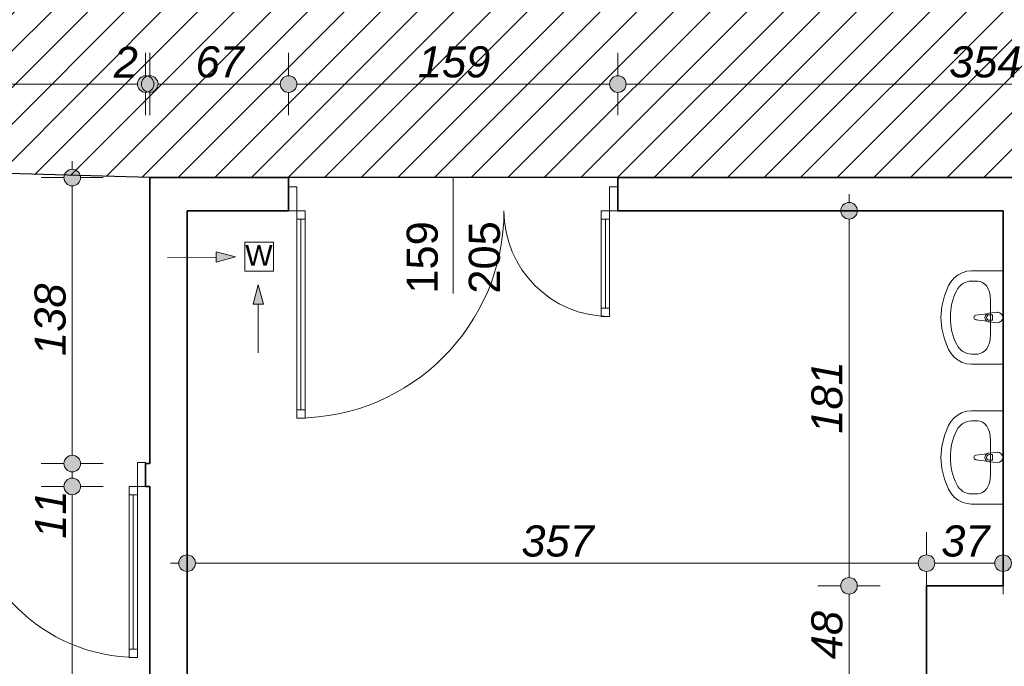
# Model space of a CAD drawing. Header units: millimetres. Extents: x -50073 to 84772, y -78870 to -35317.
# Tile 32 of 125: x 9117 to 13870, y -66629 to -63509. Entities that reach past the tile are written whole.
import ezdxf

# ---------------------------------------------------------------- set-up
doc = ezdxf.new("R2010")
doc.units = ezdxf.units.MM
doc.header["$MEASUREMENT"] = 0
for name, color, linetype, lineweight in [('Drzwi ArchiCAD_Nr_pióra__1', 7, 'Continuous', 0), ('Instalacje - Went_Klim_Nr_pióra__42', 150, 'Continuous', 13), ('Konstrukcja - Ściany zew_Nr_pióra__6', 7, 'Continuous', 35), ('Wnetrze - Sanitariaty_Nr_pióra__22', 8, 'Continuous', 13), ('Wymiarowanie - Ogólne_Nr_pióra__82', 114, 'Continuous', 13), ('Znaczniki drzwi ArchiCADa_Nr_pióra__1', 7, 'Continuous', 0), ('Znaczniki drzwi ArchiCADa_Nr_pióra__7', 7, 'Continuous', 70)]:
    doc.layers.add(name, color=color, linetype=linetype, lineweight=lineweight)
doc.layers.add('Wymiarowanie - Ogólne', color=7, linetype='Continuous')
doc.styles.add('GENERATED_STYLE_1', font='txt')
doc.styles.add('GENERATED_STYLE_3', font='txt')
doc.dimstyles.new('GENERATED_STYLE__1', dxfattribs={"dimtxt": 150, "dimasz": 152, "dimexe": 0.18, "dimexo": 0, "dimgap": 0.09, "dimtad": 1, "dimlfac": 0.1, "dimzin": 0, "dimdsep": 46, "dimtxsty": 'GENERATED_STYLE_3', "dimblk": 'ARROWHEAD_11', "dimblk1": 'ARROWHEAD_11', "dimblk2": 'ARROWHEAD_11', "dimcen": 0.09, "dimclrd": 114, "dimclre": 114, "dimclrt": 114, "dimazin": 0, "dimtfac": 1, "dimtdec": 4, "dimtmove": 0, "dimatfit": 3, "dimfxl": 1, "dimtolj": 1, "dimtzin": 0, "dimarcsym": 0})
doc.dimstyles.new('GENERATED_STYLE__2', dxfattribs={"dimtxt": 150, "dimasz": 152, "dimexe": 0.18, "dimexo": 0, "dimgap": 0.09, "dimtad": 1, "dimtih": 1, "dimtoh": 1, "dimlfac": 0.1, "dimzin": 0, "dimdsep": 46, "dimtxsty": 'GENERATED_STYLE_3', "dimblk": 'ARROWHEAD_11', "dimblk1": 'ARROWHEAD_11', "dimblk2": 'ARROWHEAD_11', "dimcen": 0.09, "dimclrd": 114, "dimclre": 114, "dimclrt": 114, "dimazin": 0, "dimtfac": 1, "dimtdec": 4, "dimtmove": 0, "dimatfit": 3, "dimfxl": 1, "dimtolj": 1, "dimtzin": 0, "dimarcsym": 0})

# ---------------------------------------------------------------- blocks, each defined once
blk = doc.blocks.new('*D539')
at = {"layer": 'Wymiarowanie - Ogólne_Nr_pióra__82', "linetype": 'Continuous'}
for points in [[(8014.6, -63819.2), (8011.6, -63803.9), (8002.9, -63790.9), (7989.9, -63782.2), (7974.6, -63779.2), (7959.3, -63782.2), (7946.3, -63790.9), (7937.6, -63803.9), (7934.6, -63819.2), (7937.6, -63834.5), (7946.3, -63847.5), (7959.3, -63856.1), (7974.6, -63859.2), (7989.9, -63856.1), (8002.9, -63847.5), (8011.6, -63834.5)], [(8034.6, -63819.2), (8031.6, -63803.9), (8022.9, -63790.9), (8009.9, -63782.2), (7994.6, -63779.2), (7979.3, -63782.2), (7966.3, -63790.9), (7957.6, -63803.9), (7954.6, -63819.2), (7957.6, -63834.5), (7966.3, -63847.5), (7979.3, -63856.1), (7994.6, -63859.2), (8009.9, -63856.1), (8022.9, -63847.5), (8031.6, -63834.5)], [(9764.6, -63819.2), (9761.6, -63803.9), (9752.9, -63790.9), (9739.9, -63782.2), (9724.6, -63779.2), (9709.3, -63782.2), (9696.3, -63790.9), (9687.6, -63803.9), (9684.6, -63819.2), (9687.6, -63834.5), (9696.3, -63847.5), (9709.3, -63856.1), (9724.6, -63859.2), (9739.9, -63856.1), (9752.9, -63847.5), (9761.6, -63834.5)], [(9784.6, -63819.2), (9781.6, -63803.9), (9772.9, -63790.9), (9759.9, -63782.2), (9744.6, -63779.2), (9729.3, -63782.2), (9716.3, -63790.9), (9707.6, -63803.9), (9704.6, -63819.2), (9707.6, -63834.5), (9716.3, -63847.5), (9729.3, -63856.1), (9744.6, -63859.2), (9759.9, -63856.1), (9772.9, -63847.5), (9781.6, -63834.5)]]:
    blk.add_hatch(color=256, dxfattribs=at).paths.add_polyline_path(points)
for p, q in [((7994.6, -63779.2), (7994.6, -63669.2)), ((9724.6, -63779.2), (9724.6, -63669.2)), ((8034.6, -63819.2), (9684.6, -63819.2)), ((7994.6, -63969.2), (7994.6, -63859.2)), ((9724.6, -63969.2), (9724.6, -63859.2))]:
    blk.add_line(p, q, dxfattribs=at)
for centre in [(7994.6, -63819.2), (9724.6, -63819.2)]:
    blk.add_circle(centre, 40, dxfattribs=at)
at = {"layer": 'Wymiarowanie - Ogólne_Nr_pióra__82', "char_height": 150, "attachment_point": 7, "style": 'GENERATED_STYLE_3'}
for s, insert in [('\\A1;{\\fArial|b0|i1|c238|p38;173}', (8631.9, -63789.2)), ('\\A1;{\\fArial|b0|i1|c238|p38;2}', (9570.8, -63789.2))]:
    blk.add_mtext(s, dxfattribs=dict(at, insert=insert))
blk = doc.blocks.new('ARROWHEAD_11')
at = {"color": 0, "linetype": 'Continuous', "lineweight": 0}
blk.add_line((0, 0), (-1, 0), dxfattribs=at)
at = {"color": 0, "linetype": 'Continuous', "lineweight": 0, "const_width": 0.25, "flags": 128}
blk.add_lwpolyline([(-0.125, 0, 1), (0.125, 0, 1)], format="xyb", close=True, dxfattribs=at)
blk = doc.blocks.new('*D540')
at = {"layer": 'Wymiarowanie - Ogólne_Nr_pióra__82', "linetype": 'Continuous'}
for points in [[(9764.6, -63819.2), (9761.6, -63803.9), (9752.9, -63790.9), (9739.9, -63782.2), (9724.6, -63779.2), (9709.3, -63782.2), (9696.3, -63790.9), (9687.6, -63803.9), (9684.6, -63819.2), (9687.6, -63834.5), (9696.3, -63847.5), (9709.3, -63856.1), (9724.6, -63859.2), (9739.9, -63856.1), (9752.9, -63847.5), (9761.6, -63834.5)], [(9784.6, -63819.2), (9781.6, -63803.9), (9772.9, -63790.9), (9759.9, -63782.2), (9744.6, -63779.2), (9729.3, -63782.2), (9716.3, -63790.9), (9707.6, -63803.9), (9704.6, -63819.2), (9707.6, -63834.5), (9716.3, -63847.5), (9729.3, -63856.1), (9744.6, -63859.2), (9759.9, -63856.1), (9772.9, -63847.5), (9781.6, -63834.5)]]:
    blk.add_hatch(color=256, dxfattribs=at).paths.add_polyline_path(points)
for p, q in [((9724.6, -63779.2), (9724.6, -63669.2)), ((9744.6, -63779.2), (9744.6, -63669.2)), ((9724.6, -63819.2), (9724.6, -63819.2)), ((9724.6, -63969.2), (9724.6, -63859.2)), ((9744.6, -63969.2), (9744.6, -63859.2))]:
    blk.add_line(p, q, dxfattribs=at)
for centre in [(9724.6, -63819.2), (9744.6, -63819.2)]:
    blk.add_circle(centre, 40, dxfattribs=at)
blk = doc.blocks.new('*D541')
at = {"layer": 'Wymiarowanie - Ogólne_Nr_pióra__82', "linetype": 'Continuous'}
for points in [[(9764.6, -63819.2), (9761.6, -63803.9), (9752.9, -63790.9), (9739.9, -63782.2), (9724.6, -63779.2), (9709.3, -63782.2), (9696.3, -63790.9), (9687.6, -63803.9), (9684.6, -63819.2), (9687.6, -63834.5), (9696.3, -63847.5), (9709.3, -63856.1), (9724.6, -63859.2), (9739.9, -63856.1), (9752.9, -63847.5), (9761.6, -63834.5)], [(9784.6, -63819.2), (9781.6, -63803.9), (9772.9, -63790.9), (9759.9, -63782.2), (9744.6, -63779.2), (9729.3, -63782.2), (9716.3, -63790.9), (9707.6, -63803.9), (9704.6, -63819.2), (9707.6, -63834.5), (9716.3, -63847.5), (9729.3, -63856.1), (9744.6, -63859.2), (9759.9, -63856.1), (9772.9, -63847.5), (9781.6, -63834.5)], [(10454.6, -63819.2), (10451.6, -63803.9), (10442.9, -63790.9), (10429.9, -63782.2), (10414.6, -63779.2), (10399.3, -63782.2), (10386.3, -63790.9), (10377.6, -63803.9), (10374.6, -63819.2), (10377.6, -63834.5), (10386.3, -63847.5), (10399.3, -63856.1), (10414.6, -63859.2), (10429.9, -63856.1), (10442.9, -63847.5), (10451.6, -63834.5)]]:
    blk.add_hatch(color=256, dxfattribs=at).paths.add_polyline_path(points)
for p, q in [((9744.6, -63779.2), (9744.6, -63669.2)), ((10414.6, -63779.2), (10414.6, -63669.2)), ((9784.6, -63819.2), (10374.6, -63819.2)), ((9744.6, -63969.2), (9744.6, -63859.2)), ((10414.6, -63969.2), (10414.6, -63859.2))]:
    blk.add_line(p, q, dxfattribs=at)
for centre in [(9744.6, -63819.2), (10414.6, -63819.2)]:
    blk.add_circle(centre, 40, dxfattribs=at)
at = {"layer": 'Wymiarowanie - Ogólne_Nr_pióra__82', "insert": (9965.8, -63789.2), "char_height": 150, "attachment_point": 7, "style": 'GENERATED_STYLE_3'}
blk.add_mtext('\\A1;{\\fArial|b0|i1|c238|p38;67}', dxfattribs=at)
blk = doc.blocks.new('*D542')
at = {"layer": 'Wymiarowanie - Ogólne_Nr_pióra__82', "linetype": 'Continuous'}
for points in [[(10454.6, -63819.2), (10451.6, -63803.9), (10442.9, -63790.9), (10429.9, -63782.2), (10414.6, -63779.2), (10399.3, -63782.2), (10386.3, -63790.9), (10377.6, -63803.9), (10374.6, -63819.2), (10377.6, -63834.5), (10386.3, -63847.5), (10399.3, -63856.1), (10414.6, -63859.2), (10429.9, -63856.1), (10442.9, -63847.5), (10451.6, -63834.5)], [(12044.6, -63819.2), (12041.6, -63803.9), (12032.9, -63790.9), (12019.9, -63782.2), (12004.6, -63779.2), (11989.3, -63782.2), (11976.3, -63790.9), (11967.6, -63803.9), (11964.6, -63819.2), (11967.6, -63834.5), (11976.3, -63847.5), (11989.3, -63856.1), (12004.6, -63859.2), (12019.9, -63856.1), (12032.9, -63847.5), (12041.6, -63834.5)]]:
    blk.add_hatch(color=256, dxfattribs=at).paths.add_polyline_path(points)
for p, q in [((10414.6, -63779.2), (10414.6, -63669.2)), ((12004.6, -63779.2), (12004.6, -63669.2)), ((10454.6, -63819.2), (11964.6, -63819.2)), ((10414.6, -63969.2), (10414.6, -63859.2)), ((12004.6, -63969.2), (12004.6, -63859.2))]:
    blk.add_line(p, q, dxfattribs=at)
for centre in [(10414.6, -63819.2), (12004.6, -63819.2)]:
    blk.add_circle(centre, 40, dxfattribs=at)
at = {"layer": 'Wymiarowanie - Ogólne_Nr_pióra__82', "insert": (11038.9, -63789.2), "char_height": 150, "attachment_point": 7, "style": 'GENERATED_STYLE_3'}
blk.add_mtext('\\A1;{\\fArial|b0|i1|c238|p38;159}', dxfattribs=at)
blk = doc.blocks.new('*D543')
at = {"layer": 'Wymiarowanie - Ogólne_Nr_pióra__82', "linetype": 'Continuous'}
for points in [[(12044.6, -63819.2), (12041.6, -63803.9), (12032.9, -63790.9), (12019.9, -63782.2), (12004.6, -63779.2), (11989.3, -63782.2), (11976.3, -63790.9), (11967.6, -63803.9), (11964.6, -63819.2), (11967.6, -63834.5), (11976.3, -63847.5), (11989.3, -63856.1), (12004.6, -63859.2), (12019.9, -63856.1), (12032.9, -63847.5), (12041.6, -63834.5)], [(15584.6, -63819.2), (15581.6, -63803.9), (15572.9, -63790.9), (15559.9, -63782.2), (15544.6, -63779.2), (15529.3, -63782.2), (15516.3, -63790.9), (15507.6, -63803.9), (15504.6, -63819.2), (15507.6, -63834.5), (15516.3, -63847.5), (15529.3, -63856.1), (15544.6, -63859.2), (15559.9, -63856.1), (15572.9, -63847.5), (15581.6, -63834.5)]]:
    blk.add_hatch(color=256, dxfattribs=at).paths.add_polyline_path(points)
for p, q in [((12004.6, -63779.2), (12004.6, -63669.2)), ((15544.6, -63779.2), (15544.6, -63669.2)), ((12044.6, -63819.2), (15504.6, -63819.2)), ((12004.6, -63969.2), (12004.6, -63859.2)), ((15544.6, -63969.2), (15544.6, -63859.2))]:
    blk.add_line(p, q, dxfattribs=at)
for centre in [(12004.6, -63819.2), (15544.6, -63819.2)]:
    blk.add_circle(centre, 40, dxfattribs=at)
at = {"layer": 'Wymiarowanie - Ogólne_Nr_pióra__82', "insert": (13603.9, -63789.2), "char_height": 150, "attachment_point": 7, "style": 'GENERATED_STYLE_3'}
blk.add_mtext('\\A1;{\\fArial|b0|i1|c238|p38;354}', dxfattribs=at)
blk = doc.blocks.new('*D574')
at = {"layer": 'Wymiarowanie - Ogólne_Nr_pióra__82', "linetype": 'Continuous'}
for points in [[(9410.2, -65760.6), (9407.1, -65745.3), (9398.5, -65732.4), (9385.5, -65723.7), (9370.2, -65720.6), (9354.9, -65723.7), (9341.9, -65732.4), (9333.2, -65745.3), (9330.2, -65760.6), (9333.2, -65775.9), (9341.9, -65788.9), (9354.9, -65797.6), (9370.2, -65800.6), (9385.5, -65797.6), (9398.5, -65788.9), (9407.1, -65775.9)], [(9410.2, -69270.6), (9407.1, -69255.3), (9398.5, -69242.4), (9385.5, -69233.7), (9370.2, -69230.6), (9354.9, -69233.7), (9341.9, -69242.4), (9333.2, -69255.3), (9330.2, -69270.6), (9333.2, -69285.9), (9341.9, -69298.9), (9354.9, -69307.6), (9370.2, -69310.6), (9385.5, -69307.6), (9398.5, -69298.9), (9407.1, -69285.9)]]:
    blk.add_hatch(color=256, dxfattribs=at).paths.add_polyline_path(points)
for p, q in [((9330.2, -65760.6), (9220.2, -65760.6)), ((9520.2, -65760.6), (9410.2, -65760.6)), ((9370.2, -69230.6), (9370.2, -65800.6)), ((9330.2, -69270.6), (9220.2, -69270.6)), ((9520.2, -69270.6), (9410.2, -69270.6))]:
    blk.add_line(p, q, dxfattribs=at)
for centre in [(9370.2, -65760.6), (9370.2, -69270.6)]:
    blk.add_circle(centre, 40, dxfattribs=at)
at = {"layer": 'Wymiarowanie - Ogólne_Nr_pióra__82', "char_height": 150, "attachment_point": 7, "rotation": 90, "style": 'GENERATED_STYLE_3'}
for s, insert in [('\\A1;{\\fArial|b0|i1|c238|p38;11}', (9340.2, -66013.2)), ('\\A1;{\\fArial|b0|i1|c238|p38;351}', (9340.2, -67792.7))]:
    blk.add_mtext(s, dxfattribs=dict(at, insert=insert))
blk = doc.blocks.new('*D575')
at = {"layer": 'Wymiarowanie - Ogólne_Nr_pióra__82', "linetype": 'Continuous'}
for points in [[(9410.2, -65650.6), (9407.1, -65635.3), (9398.5, -65622.4), (9385.5, -65613.7), (9370.2, -65610.6), (9354.9, -65613.7), (9341.9, -65622.4), (9333.2, -65635.3), (9330.2, -65650.6), (9333.2, -65665.9), (9341.9, -65678.9), (9354.9, -65687.6), (9370.2, -65690.6), (9385.5, -65687.6), (9398.5, -65678.9), (9407.1, -65665.9)], [(9410.2, -65760.6), (9407.1, -65745.3), (9398.5, -65732.4), (9385.5, -65723.7), (9370.2, -65720.6), (9354.9, -65723.7), (9341.9, -65732.4), (9333.2, -65745.3), (9330.2, -65760.6), (9333.2, -65775.9), (9341.9, -65788.9), (9354.9, -65797.6), (9370.2, -65800.6), (9385.5, -65797.6), (9398.5, -65788.9), (9407.1, -65775.9)]]:
    blk.add_hatch(color=256, dxfattribs=at).paths.add_polyline_path(points)
for p, q in [((9330.2, -65650.6), (9220.2, -65650.6)), ((9520.2, -65650.6), (9410.2, -65650.6)), ((9370.2, -65720.6), (9370.2, -65690.6)), ((9330.2, -65760.6), (9220.2, -65760.6)), ((9520.2, -65760.6), (9410.2, -65760.6))]:
    blk.add_line(p, q, dxfattribs=at)
for centre in [(9370.2, -65650.6), (9370.2, -65760.6)]:
    blk.add_circle(centre, 40, dxfattribs=at)
blk = doc.blocks.new('*D576')
at = {"layer": 'Wymiarowanie - Ogólne_Nr_pióra__82', "linetype": 'Continuous'}
for points in [[(9410.2, -64270.6), (9407.1, -64255.3), (9398.5, -64242.4), (9385.5, -64233.7), (9370.2, -64230.6), (9354.9, -64233.7), (9341.9, -64242.4), (9333.2, -64255.3), (9330.2, -64270.6), (9333.2, -64285.9), (9341.9, -64298.9), (9354.9, -64307.6), (9370.2, -64310.6), (9385.5, -64307.6), (9398.5, -64298.9), (9407.1, -64285.9)], [(9410.2, -65650.6), (9407.1, -65635.3), (9398.5, -65622.4), (9385.5, -65613.7), (9370.2, -65610.6), (9354.9, -65613.7), (9341.9, -65622.4), (9333.2, -65635.3), (9330.2, -65650.6), (9333.2, -65665.9), (9341.9, -65678.9), (9354.9, -65687.6), (9370.2, -65690.6), (9385.5, -65687.6), (9398.5, -65678.9), (9407.1, -65665.9)]]:
    blk.add_hatch(color=256, dxfattribs=at).paths.add_polyline_path(points)
for p, q in [((9370.2, -64230.6), (9370.2, -64190.6)), ((9330.2, -64270.6), (9220.2, -64270.6)), ((9520.2, -64270.6), (9410.2, -64270.6)), ((9370.2, -65610.6), (9370.2, -64310.6)), ((9330.2, -65650.6), (9220.2, -65650.6)), ((9520.2, -65650.6), (9410.2, -65650.6))]:
    blk.add_line(p, q, dxfattribs=at)
for centre in [(9370.2, -64270.6), (9370.2, -65650.6)]:
    blk.add_circle(centre, 40, dxfattribs=at)
at = {"layer": 'Wymiarowanie - Ogólne_Nr_pióra__82', "insert": (9340.2, -65131.4), "char_height": 150, "attachment_point": 7, "rotation": 90, "style": 'GENERATED_STYLE_3'}
blk.add_mtext('\\A1;{\\fArial|b0|i1|c238|p38;138}', dxfattribs=at)
blk = doc.blocks.new('*D644')
at = {"layer": 'Wymiarowanie - Ogólne_Nr_pióra__82', "linetype": 'Continuous'}
for points in [[(13160.7, -66240.6), (13157.7, -66225.3), (13149, -66212.4), (13136, -66203.7), (13120.7, -66200.6), (13105.4, -66203.7), (13092.5, -66212.4), (13083.8, -66225.3), (13080.7, -66240.6), (13083.8, -66255.9), (13092.5, -66268.9), (13105.4, -66277.6), (13120.7, -66280.6), (13136, -66277.6), (13149, -66268.9), (13157.7, -66255.9)], [(13160.7, -66720.6), (13157.7, -66705.3), (13149, -66692.4), (13136, -66683.7), (13120.7, -66680.6), (13105.4, -66683.7), (13092.5, -66692.4), (13083.8, -66705.3), (13080.7, -66720.6), (13083.8, -66735.9), (13092.5, -66748.9), (13105.4, -66757.6), (13120.7, -66760.6), (13136, -66757.6), (13149, -66748.9), (13157.7, -66735.9)]]:
    blk.add_hatch(color=256, dxfattribs=at).paths.add_polyline_path(points)
for p, q in [((13080.7, -66240.6), (12970.7, -66240.6)), ((13270.7, -66240.6), (13160.7, -66240.6)), ((13120.7, -66680.6), (13120.7, -66280.6)), ((13080.7, -66720.6), (12970.7, -66720.6)), ((13270.7, -66720.6), (13160.7, -66720.6))]:
    blk.add_line(p, q, dxfattribs=at)
for centre in [(13120.7, -66240.6), (13120.7, -66720.6)]:
    blk.add_circle(centre, 40, dxfattribs=at)
at = {"layer": 'Wymiarowanie - Ogólne_Nr_pióra__82', "insert": (13090.7, -66594.5), "char_height": 150, "attachment_point": 7, "rotation": 90, "style": 'GENERATED_STYLE_3'}
blk.add_mtext('\\A1;{\\fArial|b0|i1|c238|p38;48}', dxfattribs=at)
blk = doc.blocks.new('*D645')
at = {"layer": 'Wymiarowanie - Ogólne_Nr_pióra__82', "linetype": 'Continuous'}
for points in [[(13160.7, -64430.6), (13157.7, -64415.3), (13149, -64402.4), (13136, -64393.7), (13120.7, -64390.6), (13105.4, -64393.7), (13092.5, -64402.4), (13083.8, -64415.3), (13080.7, -64430.6), (13083.8, -64445.9), (13092.5, -64458.9), (13105.4, -64467.6), (13120.7, -64470.6), (13136, -64467.6), (13149, -64458.9), (13157.7, -64445.9)], [(13160.7, -66240.6), (13157.7, -66225.3), (13149, -66212.4), (13136, -66203.7), (13120.7, -66200.6), (13105.4, -66203.7), (13092.5, -66212.4), (13083.8, -66225.3), (13080.7, -66240.6), (13083.8, -66255.9), (13092.5, -66268.9), (13105.4, -66277.6), (13120.7, -66280.6), (13136, -66277.6), (13149, -66268.9), (13157.7, -66255.9)]]:
    blk.add_hatch(color=256, dxfattribs=at).paths.add_polyline_path(points)
for p, q in [((13120.7, -64390.6), (13120.7, -64350.6)), ((13080.7, -64430.6), (12970.7, -64430.6)), ((13270.7, -64430.6), (13160.7, -64430.6)), ((13120.7, -66200.6), (13120.7, -64470.6)), ((13080.7, -66240.6), (12970.7, -66240.6)), ((13270.7, -66240.6), (13160.7, -66240.6))]:
    blk.add_line(p, q, dxfattribs=at)
for centre in [(13120.7, -64430.6), (13120.7, -66240.6)]:
    blk.add_circle(centre, 40, dxfattribs=at)
at = {"layer": 'Wymiarowanie - Ogólne_Nr_pióra__82', "insert": (13090.7, -65506.4), "char_height": 150, "attachment_point": 7, "rotation": 90, "style": 'GENERATED_STYLE_3'}
blk.add_mtext('\\A1;{\\fArial|b0|i1|c238|p38;181}', dxfattribs=at)
blk = doc.blocks.new('*D646')
at = {"layer": 'Wymiarowanie - Ogólne_Nr_pióra__82', "linetype": 'Continuous'}
for points in [[(9964.6, -66131.2), (9961.6, -66115.9), (9952.9, -66103), (9939.9, -66094.3), (9924.6, -66091.2), (9909.3, -66094.3), (9896.3, -66103), (9887.6, -66115.9), (9884.6, -66131.2), (9887.6, -66146.5), (9896.3, -66159.5), (9909.3, -66168.2), (9924.6, -66171.2), (9939.9, -66168.2), (9952.9, -66159.5), (9961.6, -66146.5)], [(13534.6, -66131.2), (13531.6, -66115.9), (13522.9, -66103), (13509.9, -66094.3), (13494.6, -66091.2), (13479.3, -66094.3), (13466.3, -66103), (13457.6, -66115.9), (13454.6, -66131.2), (13457.6, -66146.5), (13466.3, -66159.5), (13479.3, -66168.2), (13494.6, -66171.2), (13509.9, -66168.2), (13522.9, -66159.5), (13531.6, -66146.5)]]:
    blk.add_hatch(color=256, dxfattribs=at).paths.add_polyline_path(points)
for p, q in [((9924.6, -66091.2), (9924.6, -65981.2)), ((13494.6, -66091.2), (13494.6, -65981.2)), ((9844.6, -66131.2), (9884.6, -66131.2)), ((9924.6, -66281.2), (9924.6, -66171.2)), ((9964.6, -66131.2), (13454.6, -66131.2)), ((13494.6, -66281.2), (13494.6, -66171.2))]:
    blk.add_line(p, q, dxfattribs=at)
for centre in [(9924.6, -66131.2), (13494.6, -66131.2)]:
    blk.add_circle(centre, 40, dxfattribs=at)
at = {"layer": 'Wymiarowanie - Ogólne_Nr_pióra__82', "insert": (11538.9, -66101.2), "char_height": 150, "attachment_point": 7, "style": 'GENERATED_STYLE_3'}
blk.add_mtext('\\A1;{\\fArial|b0|i1|c238|p38;357}', dxfattribs=at)
blk = doc.blocks.new('*D647')
at = {"layer": 'Wymiarowanie - Ogólne_Nr_pióra__82', "linetype": 'Continuous'}
for points in [[(13534.6, -66131.2), (13531.6, -66115.9), (13522.9, -66103), (13509.9, -66094.3), (13494.6, -66091.2), (13479.3, -66094.3), (13466.3, -66103), (13457.6, -66115.9), (13454.6, -66131.2), (13457.6, -66146.5), (13466.3, -66159.5), (13479.3, -66168.2), (13494.6, -66171.2), (13509.9, -66168.2), (13522.9, -66159.5), (13531.6, -66146.5)], [(13904.6, -66131.2), (13901.6, -66115.9), (13892.9, -66103), (13879.9, -66094.3), (13864.6, -66091.2), (13849.3, -66094.3), (13836.3, -66103), (13827.6, -66115.9), (13824.6, -66131.2), (13827.6, -66146.5), (13836.3, -66159.5), (13849.3, -66168.2), (13864.6, -66171.2), (13879.9, -66168.2), (13892.9, -66159.5), (13901.6, -66146.5)]]:
    blk.add_hatch(color=256, dxfattribs=at).paths.add_polyline_path(points)
for p, q in [((13494.6, -66091.2), (13494.6, -65981.2)), ((13864.6, -66091.2), (13864.6, -65981.2)), ((13494.6, -66281.2), (13494.6, -66171.2)), ((13534.6, -66131.2), (13824.6, -66131.2)), ((13864.6, -66281.2), (13864.6, -66171.2))]:
    blk.add_line(p, q, dxfattribs=at)
for centre in [(13494.6, -66131.2), (13864.6, -66131.2)]:
    blk.add_circle(centre, 40, dxfattribs=at)
at = {"layer": 'Wymiarowanie - Ogólne_Nr_pióra__82', "insert": (13565.8, -66101.2), "char_height": 150, "attachment_point": 7, "style": 'GENERATED_STYLE_3'}
blk.add_mtext('\\A1;{\\fArial|b0|i1|c238|p38;37}', dxfattribs=at)
blk = doc.blocks.new('*D648')
at = {"layer": 'Wymiarowanie - Ogólne_Nr_pióra__82', "linetype": 'Continuous'}
for points in [[(13904.6, -66131.2), (13901.6, -66115.9), (13892.9, -66103), (13879.9, -66094.3), (13864.6, -66091.2), (13849.3, -66094.3), (13836.3, -66103), (13827.6, -66115.9), (13824.6, -66131.2), (13827.6, -66146.5), (13836.3, -66159.5), (13849.3, -66168.2), (13864.6, -66171.2), (13879.9, -66168.2), (13892.9, -66159.5), (13901.6, -66146.5)], [(14084.6, -66131.2), (14081.6, -66115.9), (14072.9, -66103), (14059.9, -66094.3), (14044.6, -66091.2), (14029.3, -66094.3), (14016.3, -66103), (14007.6, -66115.9), (14004.6, -66131.2), (14007.6, -66146.5), (14016.3, -66159.5), (14029.3, -66168.2), (14044.6, -66171.2), (14059.9, -66168.2), (14072.9, -66159.5), (14081.6, -66146.5)]]:
    blk.add_hatch(color=256, dxfattribs=at).paths.add_polyline_path(points)
for p, q in [((13864.6, -66091.2), (13864.6, -65981.2)), ((14044.6, -66091.2), (14044.6, -65981.2)), ((13864.6, -66281.2), (13864.6, -66171.2)), ((13904.6, -66131.2), (14004.6, -66131.2)), ((14044.6, -66281.2), (14044.6, -66171.2))]:
    blk.add_line(p, q, dxfattribs=at)
for centre in [(13864.6, -66131.2), (14044.6, -66131.2)]:
    blk.add_circle(centre, 40, dxfattribs=at)

msp = doc.modelspace()

# ---------------------------------------------------------------- hatches: boundary and pattern name
h = msp.add_hatch()
h.set_pattern_fill('ANSI31', color=6, scale=1000)
h.set_pattern_definition([(45, (-50072.86, -74020.64), (-88.38835, 88.38835), [])])
h.paths.add_polyline_path([(2644.596, -62100.641), (7974.596, -62100.641), (7974.596, -64220.641), (9744.596, -64270.641), (21114.596, -64270.641), (21114.596, -74020.641), (27274.596, -74020.641), (27274.596, -71940.641), (25294.596, -71940.641), (24264.596, -71000.641), (24264.596, -63210.678), (23794.596, -63210.678), (23794.596, -61870.678), (26194.596, -61870.678), (26194.596, -56680.641), (24594.623, -56680.641), (24594.623, -58720.641), (22604.596, -58720.641), (22604.596, -56680.641), (19225.623, -56680.641), (19225.623, -58710.678), (17495.623, -58710.678), (11774.623, -58710.678), (11774.623, -56680.641), (8425.623, -56655.641), (8425.623, -58710.678), (4584.623, -58710.678), (4584.623, -56660.641), (2644.596, -56660.641)])
h.paths.add_polyline_path([(15447.036, -61501.268), (13419.007, -61501.268), (13419.007, -61271.05), (15447.036, -61271.05)], flags=24)
h = msp.add_hatch()
h.set_pattern_fill('ANSI31', color=5, scale=250)
h.set_pattern_definition([(45, (5604.596, -69870.678), (-22.097087, 22.097087), [])])
h.paths.add_polyline_path([(25564.596, -62180.678, -0.41421356), (25664.596, -62080.678), (26264.596, -62080.678, -0.41421356), (26364.596, -62180.678), (26364.596, -62780.678, -0.41421356), (26264.596, -62880.678), (25664.596, -62880.678, -0.41421356), (25564.596, -62780.678)])
h.paths.add_polyline_path([(26214.596, -62205.678, 1), (26264.596, -62205.678, 1)], flags=16)
h.paths.add_polyline_path([(27054.596, -56830.641, -0.41421356), (27154.596, -56730.641), (27754.596, -56730.641, -0.41421356), (27854.596, -56830.641), (27854.596, -57430.641, -0.41421356), (27754.596, -57530.641), (27154.596, -57530.641, -0.41421356), (27054.596, -57430.641)])
h.paths.add_polyline_path([(27704.596, -56855.641, 1), (27754.596, -56855.641, 1)], flags=16)
h.paths.add_polyline_path([(23594.623, -57810.641, -0.41421356), (23694.623, -57710.641), (24294.623, -57710.641, -0.41421356), (24394.623, -57810.641), (24394.623, -58410.641, -0.41421356), (24294.623, -58510.641), (23694.623, -58510.641, -0.41421356), (23594.623, -58410.641)])
h.paths.add_polyline_path([(24244.623, -58385.641, 1), (24294.623, -58385.641, 1)], flags=16)
h.paths.add_polyline_path([(17350.623, -58410.678), (17350.623, -57810.678, -0.41421356), (17450.623, -57710.678), (18050.623, -57710.678, -0.41421356), (18150.623, -57810.678), (18150.623, -58410.678, -0.41421356), (18050.623, -58510.678), (17610.673, -58510.678), (17610.673, -58302.351, 2.41421356), (17585.673, -58277.351, 0.41421356), (17610.673, -58302.351), (17610.673, -58510.678), (17450.623, -58510.678, -0.41421356)])
h.paths.add_polyline_path([(17450.623, -58385.678, 1), (17500.623, -58385.678, 1)], flags=16)
h.paths.add_polyline_path([(13845.623, -57820.678), (13845.623, -58420.678, 0.40815319), (13943.549, -58520.656), (13943.549, -58395.678), (13943.549, -58257.419, -2.41421356), (13968.549, -58232.419, -0.41421356), (13943.549, -58257.419), (13943.549, -58395.678), (13943.549, -58520.656, 0.00518396), (13945.623, -58520.678), (14545.623, -58520.678, 0.41421356), (14645.623, -58420.678), (14645.623, -57820.678, 0.41421356), (14545.623, -57720.678), (13945.623, -57720.678, 0.41421356)])
h.paths.add_polyline_path([(13945.623, -58395.678, 1), (13995.623, -58395.678, 1)], flags=16)
h.paths.add_polyline_path([(12785.623, -58400.678), (12785.623, -57800.678, -0.41421356), (12885.623, -57700.678), (13485.623, -57700.678, -0.41421356), (13585.623, -57800.678), (13585.623, -58400.678, -0.41421356), (13485.623, -58500.678), (13251.864, -58500.678), (13251.864, -58279.885, 2.41421356), (13226.864, -58254.885, 0.41421356), (13251.864, -58279.885), (13251.864, -58500.678), (12885.623, -58500.678, -0.41421356)])
h.paths.add_polyline_path([(13435.623, -58375.678, 1), (13485.623, -58375.678, 1)], flags=16)
h.paths.add_polyline_path([(6669.596, -58410.678), (6669.596, -57810.678, -0.41421356), (6769.596, -57710.678), (7369.596, -57710.678, -0.41421356), (7469.596, -57810.678), (7469.596, -58410.678, -0.41421356), (7369.596, -58510.678), (6769.596, -58510.678, -0.08881129), (6734.902, -58504.466), (6734.902, -58234.953, 2.41421356), (6709.902, -58209.953, 0.41421356), (6734.902, -58234.953), (6734.902, -58504.466, -0.31385648)])
h.paths.add_polyline_path([(6769.596, -58385.678, 1), (6819.596, -58385.678, 1)], flags=16)
h.paths.add_polyline_path([(24464.596, -69770.678), (24464.596, -69170.678, -0.41421356), (24564.596, -69070.678), (25164.596, -69070.678, -0.41421356), (25264.596, -69170.678), (25264.596, -69770.678, -0.41421356), (25164.596, -69870.678), (24564.596, -69870.678, -0.24955295), (24481.645, -69826.527), (24641.759, -69826.527, 2.41421356), (24666.759, -69801.527, 0.41421356), (24641.759, -69826.527), (24481.645, -69826.527, -0.14923451)])
h.paths.add_polyline_path([(24564.596, -69195.678, 1), (24614.596, -69195.678, 1)], flags=16)
h.paths.add_polyline_path([(5604.596, -57820.678), (5604.596, -58420.678, 0.41421356), (5704.596, -58520.678), (6031.963, -58520.678), (6031.963, -58302.351, -2.41421356), (6056.963, -58277.351, -0.41421356), (6031.963, -58302.351), (6031.963, -58520.678), (6304.596, -58520.678, 0.41421356), (6404.596, -58420.678), (6404.596, -57820.678, 0.41421356), (6304.596, -57720.678), (5704.596, -57720.678, 0.41421356)])
h.paths.add_polyline_path([(6254.596, -58395.678, 1), (6304.596, -58395.678, 1)], flags=16)
h.paths.add_polyline_path([(23871.254, -57979.071), (23871.254, -58256.97), (23643.082, -58256.97), (23643.082, -57979.071)], flags=24)
h.paths.add_polyline_path([(7095.024, -57966.098), (7095.024, -58262.005), (6866.852, -58262.005), (6866.852, -57966.098)], flags=24)
h.paths.add_polyline_path([(25506.814, -69309.87), (25092.524, -69309.87), (25092.524, -69081.699), (25506.814, -69081.699)], flags=9)
h.paths.add_polyline_path([(25638.09, -62879.269), (25242.524, -62879.269), (25242.524, -62651.097), (25638.09, -62651.097)], flags=9)
h.paths.add_polyline_path([(25022.483, -69783.476), (25022.483, -70179.043), (24794.311, -70179.043), (24794.311, -69783.476)], flags=9)
h.paths.add_polyline_path([(27301.714, -56946.363), (26906.353, -56946.363), (26906.353, -56718.089), (27301.714, -56718.089)], flags=9)
h.paths.add_polyline_path([(13266.179, -57954.077), (13266.179, -58249.984), (13038.007, -58249.984), (13038.007, -57954.077)], flags=9)
h.paths.add_polyline_path([(25865.437, -61877.575), (25865.437, -62175.836), (25637.265, -62175.836), (25637.265, -61877.575)], flags=9)
h.paths.add_polyline_path([(14702.816, -57987.839), (14702.816, -58282.007), (14474.541, -58282.007), (14474.541, -57987.839)], flags=9)
h.paths.add_polyline_path([(26389.895, -62879.269), (26109.438, -62879.269), (26109.438, -62651.097), (26389.895, -62651.097)], flags=9)
h.paths.add_polyline_path([(27448.011, -56706.263), (27448.011, -56985.799), (27219.839, -56985.799), (27219.839, -56706.263)], flags=9)
h.paths.add_polyline_path([(5614.922, -58005.357), (5614.922, -58283.257), (5386.75, -58283.257), (5386.75, -58005.357)], flags=9)
at = {"layer": 'Instalacje - Went_Klim_Nr_pióra__42', "linetype": 'Continuous'}
for points in [[(10158.386, -64652.964), (10064.842, -64628.888), (10065.337, -64678.886)], [(10268.097, -64788.764), (10243.097, -64882.066), (10293.097, -64882.066)]]:
    msp.add_hatch(color=256, dxfattribs=at).paths.add_polyline_path(points)

# ---------------------------------------------------------------- linework, layer by layer
at = {"color": 6}
for points in [[(9744.596, -64270.641), (7974.596, -64220.641), (7974.596, -62100.641), (2644.596, -62100.641), (2644.596, -56660.641), (4584.623, -56660.641), (4584.623, -58710.678), (8425.623, -58710.678), (8425.623, -56655.641), (11774.623, -56680.641), (11774.623, -58710.678), (17495.623, -58710.678), (19225.623, -58710.678), (19225.623, -56680.641), (22604.596, -56680.641)], [(9744.596, -64270.641), (7974.596, -64220.641), (7974.596, -62100.641), (2644.596, -62100.641), (2644.596, -56660.641), (4584.623, -56660.641), (4584.623, -58710.678), (8425.623, -58710.678), (8425.623, -56655.641), (11774.623, -56680.641), (11774.623, -58710.678), (17495.623, -58710.678), (19225.623, -58710.678), (19225.623, -56680.641), (22604.596, -56680.641)], [(27274.596, -74020.641), (21114.596, -74020.641), (21114.596, -64270.641), (9744.596, -64270.641)], [(27274.596, -74020.641), (21114.596, -74020.641), (21114.596, -64270.641), (9744.596, -64270.641)]]:
    msp.add_lwpolyline(points, dxfattribs=at)
at = {"layer": 'Drzwi ArchiCAD_Nr_pióra__1', "linetype": 'Continuous'}
for p, q in [((10414.596, -64315.641), (10414.596, -64430.641)), ((10454.596, -64315.641), (10414.596, -64315.641)), ((10414.596, -64430.641), (10414.596, -64315.641)), ((10454.596, -64430.641), (10454.596, -64315.641)), ((11964.596, -64315.641), (11964.596, -64430.641)), ((12004.596, -64315.641), (11964.596, -64315.641)), ((12004.596, -64430.641), (12004.596, -64315.641)), ((12004.596, -64430.641), (12004.596, -64315.641)), ((10414.596, -64430.641), (10454.596, -64430.641)), ((10454.596, -64470.641), (10454.596, -64430.641)), ((10454.596, -64430.641), (10494.596, -64430.641)), ((10494.596, -64430.641), (10494.596, -64470.641)), ((11924.596, -64430.641), (11924.596, -64470.641)), ((11964.596, -64430.641), (11924.596, -64430.641)), ((11964.596, -64430.641), (12004.596, -64430.641)), ((11964.596, -64470.641), (11964.596, -64430.641)), ((10454.596, -64470.641), (10474.596, -64470.641)), ((10454.596, -65390.641), (10454.596, -64470.641)), ((10494.596, -64470.641), (10454.596, -64470.641)), ((10474.596, -64470.641), (10474.596, -65390.641)), ((10474.596, -64470.641), (10494.596, -64470.641)), ((10474.596, -65390.641), (10474.596, -64470.641)), ((10474.596, -65390.641), (10474.596, -64470.641)), ((10494.596, -64470.641), (10494.596, -65390.641)), ((11944.596, -64470.641), (11924.596, -64470.641)), ((11924.596, -64470.641), (11924.596, -64900.641)), ((11924.596, -64470.641), (11964.596, -64470.641)), ((11964.596, -64470.641), (11944.596, -64470.641)), ((11944.596, -64470.641), (11944.596, -64900.641)), ((11944.596, -64900.641), (11944.596, -64470.641)), ((11944.596, -64900.641), (11944.596, -64470.641)), ((11964.596, -64900.641), (11964.596, -64470.641)), ((11924.596, -64900.641), (11944.596, -64900.641)), ((11964.596, -64900.641), (11924.596, -64900.641)), ((11924.596, -64900.641), (11924.596, -64940.641)), ((11944.596, -64900.641), (11964.596, -64900.641)), ((11964.596, -64940.641), (11964.596, -64900.641)), ((11924.596, -64940.641), (11964.596, -64940.641)), ((10474.596, -65390.641), (10454.596, -65390.641)), ((10454.596, -65430.641), (10454.596, -65390.641)), ((10454.596, -65390.641), (10494.596, -65390.641)), ((10494.596, -65390.641), (10474.596, -65390.641)), ((10494.596, -65390.641), (10494.596, -65430.641)), ((10494.596, -65430.641), (10454.596, -65430.641)), ((9684.596, -65645.641), (9684.596, -65760.641)), ((9724.596, -65645.641), (9684.596, -65645.641)), ((9724.596, -65760.641), (9724.596, -65645.641)), ((9724.596, -65760.641), (9724.596, -65650.641)), ((9644.596, -65760.641), (9644.596, -65800.641)), ((9684.596, -65760.641), (9644.596, -65760.641)), ((9684.596, -65760.641), (9724.596, -65760.641)), ((9684.596, -65800.641), (9684.596, -65760.641)), ((9664.596, -65800.641), (9644.596, -65800.641)), ((9644.596, -65800.641), (9644.596, -66545.641)), ((9644.596, -65800.641), (9684.596, -65800.641)), ((9684.596, -65800.641), (9664.596, -65800.641)), ((9664.596, -65800.641), (9664.596, -66545.641)), ((9664.596, -66545.641), (9664.596, -65800.641)), ((9664.596, -66545.641), (9664.596, -65800.641)), ((9684.596, -66545.641), (9684.596, -65800.641)), ((9644.596, -66545.641), (9664.596, -66545.641)), ((9684.596, -66545.641), (9644.596, -66545.641)), ((9644.596, -66545.641), (9644.596, -66585.641)), ((9664.596, -66545.641), (9684.596, -66545.641)), ((9684.596, -66585.641), (9684.596, -66545.641)), ((9644.596, -66585.641), (9684.596, -66585.641))]:
    msp.add_line(p, q, dxfattribs=at)
for centre, radius, start, end in [((10454.596, -64430.641), 1000, 270, 0), ((11964.596, -64430.641), 510, 180, 270), ((9684.596, -65760.641), 825, 180, 270)]:
    msp.add_arc(centre, radius, start, end, dxfattribs=at)
at = {"layer": 'Instalacje - Went_Klim_Nr_pióra__42', "linetype": 'Continuous'}
for p, q in [((10202.726, -64581.797), (10342.726, -64581.797)), ((10202.726, -64721.797), (10202.726, -64581.797)), ((10342.726, -64581.797), (10342.726, -64721.797)), ((10158.386, -64652.964), (10064.842, -64628.888)), ((10065.337, -64678.886), (10064.842, -64628.888)), ((9830.71, -64656.207), (10065.089, -64653.887)), ((10158.386, -64652.964), (10065.337, -64678.886)), ((10342.726, -64721.797), (10202.726, -64721.797)), ((10268.097, -64788.764), (10243.097, -64882.066)), ((10268.097, -64788.764), (10293.097, -64882.066)), ((10293.097, -64882.066), (10243.097, -64882.066)), ((10268.097, -65116.457), (10268.097, -64882.066))]:
    msp.add_line(p, q, dxfattribs=at)
at = {"layer": 'Konstrukcja - Ściany zew_Nr_pióra__6', "linetype": 'Continuous'}
for p, q in [((10414.596, -64315.641), (10414.596, -64270.641)), ((12004.596, -64315.641), (12004.596, -64270.641)), ((10414.596, -64430.641), (10414.596, -64315.641)), ((12004.596, -64430.641), (12004.596, -64315.641)), ((9724.596, -65760.641), (9724.596, -65650.641))]:
    msp.add_line(p, q, dxfattribs=at)
at = {"layer": 'Konstrukcja - Ściany zew_Nr_pióra__6', "linetype": 'Continuous', "flags": 128}
for points in [[(9744.596, -64270.641), (9744.596, -65650.641)], [(10414.596, -64270.641), (9744.596, -64270.641)], [(15544.596, -64270.641), (12004.596, -64270.641)], [(9924.596, -68330.641), (9924.596, -64430.641)], [(9924.596, -64430.641), (10414.596, -64430.641)], [(12004.596, -64430.641), (13864.596, -64430.641)], [(13864.596, -64430.641), (13864.596, -66240.641)], [(9744.596, -65650.641), (9724.596, -65650.641)], [(9724.596, -65760.641), (9744.596, -65760.641)], [(9744.596, -65760.641), (9744.596, -68330.641)], [(13494.596, -66240.641), (13494.596, -66720.641)], [(13864.596, -66240.641), (13494.596, -66240.641)]]:
    msp.add_lwpolyline(points, dxfattribs=at)
at = {"layer": 'Wnetrze - Sanitariaty_Nr_pióra__22', "linetype": 'Continuous'}
for p, q in [((13647.276, -64739.872), (13628.992, -64754.114)), ((13667.625, -64729.361), (13647.276, -64739.872)), ((13689.388, -64722.917), (13667.625, -64729.361)), ((13711.869, -64720.746), (13689.388, -64722.917)), ((13864.596, -64720.746), (13711.869, -64720.746)), ((13864.596, -65170.746), (13864.596, -64720.746)), ((13600.869, -64791.865), (13580.908, -64840.759)), ((13613.356, -64771.632), (13600.869, -64791.865)), ((13628.992, -64754.114), (13613.356, -64771.632)), ((13742.415, -64769.659), (13711.869, -64769.659)), ((13580.908, -64840.759), (13568.709, -64892.525)), ((13803.051, -65034.865), (13803.051, -64856.626)), ((13568.709, -64892.525), (13564.605, -64945.746)), ((13786.585, -64928.016), (13733.651, -64934.646)), ((13838.051, -64920.746), (13796.098, -64924.746)), ((13798.27, -64932.146), (13813.141, -64932.146)), ((13813.141, -64932.146), (13813.141, -64959.346)), ((13564.605, -64945.746), (13568.709, -64998.967)), ((13733.651, -64956.846), (13786.585, -64963.476)), ((13796.098, -64966.746), (13838.051, -64970.746)), ((13813.141, -64959.346), (13798.27, -64959.346)), ((13568.709, -64998.967), (13580.908, -65050.732)), ((13580.908, -65050.732), (13600.869, -65099.626)), ((13600.869, -65099.626), (13613.356, -65119.86)), ((13613.356, -65119.86), (13628.992, -65137.378)), ((13742.415, -65121.833), (13711.869, -65121.833)), ((13628.992, -65137.378), (13647.276, -65151.62)), ((13647.276, -65151.62), (13667.625, -65162.131)), ((13667.625, -65162.131), (13689.388, -65168.575)), ((13689.388, -65168.575), (13711.869, -65170.746)), ((13711.869, -65170.746), (13864.596, -65170.746)), ((13667.625, -65404.361), (13647.276, -65414.872)), ((13689.388, -65397.917), (13667.625, -65404.361)), ((13711.869, -65395.746), (13689.388, -65397.917)), ((13864.596, -65395.746), (13711.869, -65395.746)), ((13864.596, -65845.746), (13864.596, -65395.746)), ((13613.356, -65446.632), (13600.869, -65466.865)), ((13628.992, -65429.114), (13613.356, -65446.632)), ((13647.276, -65414.872), (13628.992, -65429.114)), ((13742.415, -65444.659), (13711.869, -65444.659)), ((13600.869, -65466.865), (13580.908, -65515.759)), ((13580.908, -65515.759), (13568.709, -65567.525)), ((13803.051, -65709.865), (13803.051, -65531.626)), ((13568.709, -65567.525), (13564.605, -65620.746)), ((13786.585, -65603.016), (13733.651, -65609.646)), ((13838.051, -65595.746), (13796.098, -65599.746)), ((13564.605, -65620.746), (13568.709, -65673.967)), ((13733.651, -65631.846), (13786.585, -65638.476)), ((13796.098, -65641.746), (13838.051, -65645.746)), ((13798.27, -65607.146), (13813.141, -65607.146)), ((13813.141, -65634.346), (13798.27, -65634.346)), ((13813.141, -65607.146), (13813.141, -65634.346)), ((13568.709, -65673.967), (13580.908, -65725.732)), ((13580.908, -65725.732), (13600.869, -65774.626)), ((13600.869, -65774.626), (13613.356, -65794.86)), ((13613.356, -65794.86), (13628.992, -65812.378)), ((13628.992, -65812.378), (13647.276, -65826.62)), ((13647.276, -65826.62), (13667.625, -65837.131)), ((13667.625, -65837.131), (13689.388, -65843.575)), ((13742.415, -65796.833), (13711.869, -65796.833)), ((13689.388, -65843.575), (13711.869, -65845.746)), ((13711.869, -65845.746), (13864.596, -65845.746))]:
    msp.add_line(p, q, dxfattribs=at)
for centre, radius, start, end in [((13735.041, -64945.746), 11.187, 97.138925, 262.861075), ((13797.998, -64945.746), 21.086, 122.771025, 237.228975), ((13798.27, -64945.746), 13.6, 90, 270), ((13797.998, -64945.746), 21.086, 95.169607, 122.771025), ((13838.051, -64945.746), 25, 270, 90), ((13797.998, -64945.746), 21.086, 237.228975, 264.830393), ((13797.998, -65620.746), 21.086, 122.771025, 237.228975), ((13797.998, -65620.746), 21.086, 95.169607, 122.771025), ((13838.051, -65620.746), 25, 270, 90), ((13735.041, -65620.746), 11.187, 97.138925, 262.861075), ((13798.27, -65620.746), 13.6, 90, 270), ((13797.998, -65620.746), 21.086, 237.228975, 264.830393)]:
    msp.add_arc(centre, radius, start, end, dxfattribs=at)
for centre, major_axis, ratio, start_param, end_param in [((13711.869, -64856.607), (0, 86.948), 0.92929293, 0, 1.0738215), ((13742.415, -64856.724), (0, 87.049), 0.69657392, 4.71238898, 6.28318531), ((13864.596, -64945.746), (0, 273.913), 0.92929293, 1.07382149, 2.06777117), ((13711.869, -65034.885), (0, 86.948), 0.92929293, 2.06777116, 3.14159265), ((13742.415, -65034.768), (0, 87.049), 0.69657392, 3.14159265, 4.71238898), ((13711.869, -65531.607), (0, 86.948), 0.92929293, 0, 1.0738215), ((13742.415, -65531.724), (0, 87.049), 0.69657392, 4.71238898, 6.28318531), ((13864.596, -65620.746), (0, 273.913), 0.92929293, 1.07382149, 2.06777117), ((13742.415, -65709.768), (0, 87.049), 0.69657392, 3.14159265, 4.71238898), ((13711.869, -65709.885), (0, 86.948), 0.92929293, 2.06777116, 3.14159265)]:
    msp.add_ellipse(centre, major_axis=major_axis, ratio=ratio, start_param=start_param, end_param=end_param, dxfattribs=at)
for p in [(13786.585, -64928.016), (13838.051, -64920.746), (13733.651, -64956.846), (13796.098, -64966.746), (13786.585, -65603.016), (13838.051, -65595.746), (13733.651, -65631.846), (13796.098, -65641.746)]:
    msp.add_point(p, dxfattribs=at)
at = {"layer": 'Znaczniki drzwi ArchiCADa_Nr_pióra__1', "linetype": 'Continuous'}
msp.add_line((11209.596, -64830.641), (11209.596, -64270.641), dxfattribs=at)

# ---------------------------------------------------------------- texts
at = {"layer": 'Instalacje - Went_Klim_Nr_pióra__42', "linetype": 'Continuous', "insert": (10337.64, -64646.083), "char_height": 100, "attachment_point": 6, "style": 'GENERATED_STYLE_1'}
msp.add_mtext('\\A1;{\\fArial|b0|i0|c238|p38;W}', dxfattribs=at)
at = {"layer": 'Znaczniki drzwi ArchiCADa_Nr_pióra__7', "char_height": 150, "attachment_point": 7, "rotation": 90, "style": 'GENERATED_STYLE_1'}
for s, insert in [('\\A1;{\\fArial|b0|i0|c238|p38;159}', (11137.065, -64830.641)), ('\\A1;{\\fArial|b0|i0|c238|p38;205}', (11437.065, -64830.641))]:
    msp.add_mtext(s, dxfattribs=dict(at, insert=insert))

# ---------------------------------------------------------------- dimensions: what is measured, and where the dimension line sits
at = {"layer": 'Wymiarowanie - Ogólne', "color": 114, "linetype": 'Continuous', "lineweight": 13}
for base, p1, p2, picture, middle in [((9724.596, -63819.187), (7994.596, -65650.641), (9724.596, -65760.641), '*D539', (8802.682, -63714.187)), ((10414.596, -63819.187), (9744.596, -64270.641), (10414.596, -64270.641), '*D541', (10079.596, -63714.187)), ((12004.596, -63819.187), (10414.596, -64270.641), (12004.596, -64270.641), '*D542', (11209.596, -63714.187)), ((15544.596, -63819.187), (12004.596, -64270.641), (15544.596, -64270.641), '*D543', (13774.596, -63714.187)), ((9744.596, -63819.187), (9724.596, -65760.641), (9744.596, -64270.641), '*D540', (9627.682, -63714.187)), ((14044.596, -66131.242), (13864.596, -66240.641), (14044.596, -65795.374), '*D648', (14198.425, -66026.242)), ((13494.596, -66131.242), (9924.596, -66328.811), (13494.596, -66240.641), '*D646', (11709.596, -66026.242)), ((13864.596, -66131.242), (13494.596, -66240.641), (13864.596, -66240.641), '*D647', (13679.596, -66026.242))]:
    dim = msp.add_linear_dim(base=base, p1=p1, p2=p2, dimstyle='GENERATED_STYLE__2', dxfattribs=at)
    dim.commit()
    dim.dimension.update_dxf_attribs({"geometry": picture, "text_midpoint": middle, "dimtype": 160})
for base, p1, p2, picture, middle in [((9370.176, -64270.641), (9614.987, -65650.641), (9614.987, -64270.641), '*D576', (9265.176, -64960.641)), ((13120.736, -64430.641), (13274.889, -66240.641), (13644.889, -64430.641), '*D645', (13015.736, -65335.641)), ((9370.176, -65650.641), (9614.987, -65760.641), (9614.987, -65650.641), '*D575', (9265.176, -65906.928)), ((9370.176, -65760.641), (9614.987, -69270.641), (9614.987, -65760.641), '*D574', (9265.176, -67621.928)), ((13120.736, -66240.641), (13274.889, -66720.641), (13274.889, -66240.641), '*D644', (13015.736, -66480.641))]:
    dim = msp.add_linear_dim(base=base, p1=p1, p2=p2, angle=90, dimstyle='GENERATED_STYLE__1', dxfattribs=at)
    dim.commit()
    dim.dimension.update_dxf_attribs({"geometry": picture, "text_midpoint": middle, "dimtype": 160, "text_rotation": 90})

doc.saveas('drawing.dxf')
